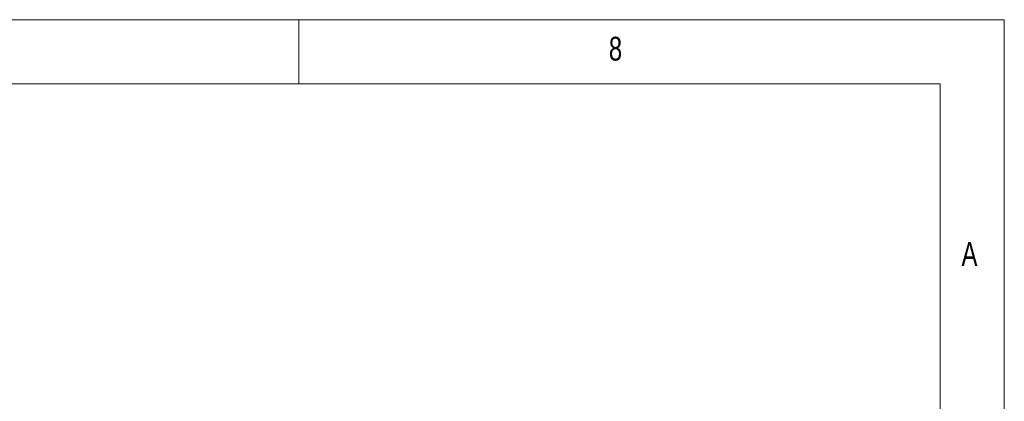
# Model space of a CAD drawing. Header units: inches. Extents: x 0.2 to 16.3, y 0.2 to 11.5.
# Tile 64 of 64: x 13.3 to 16.3, y 10.3 to 11.5. Entities that reach past the tile are written whole.
import ezdxf

# ---------------------------------------------------------------- set-up
doc = ezdxf.new("R2010")
doc.units = ezdxf.units.IN
doc.header["$MEASUREMENT"] = 0
doc.styles.add('SLDTEXTSTYLE0', font='TXT', dxfattribs={"width": 0.75})

msp = doc.modelspace()

# ---------------------------------------------------------------- linework, layer by layer
at = {"color": 7, "linetype": 'Continuous', "lineweight": 0}
for p, q in [((16.3386, 11.4961), (0.1969, 11.4961)), ((14.1732, 11.2992), (14.1732, 11.4961)), ((16.3386, 0.1969), (16.3386, 11.4961)), ((16.1417, 11.2992), (0.3937, 11.2992)), ((16.1417, 11.2992), (16.1417, 2.372))]:
    msp.add_line(p, q, dxfattribs=at)

# ---------------------------------------------------------------- texts
at = {"color": 7, "linetype": 'Continuous', "lineweight": 0, "char_height": 0.0729, "attachment_point": 1, "style": 'SLDTEXTSTYLE0'}
for s, insert in [('8', (15.1247, 11.4436)), ('A', (16.2073, 10.8137))]:
    msp.add_mtext(s, dxfattribs=dict(at, insert=insert))

doc.saveas('drawing.dxf')
